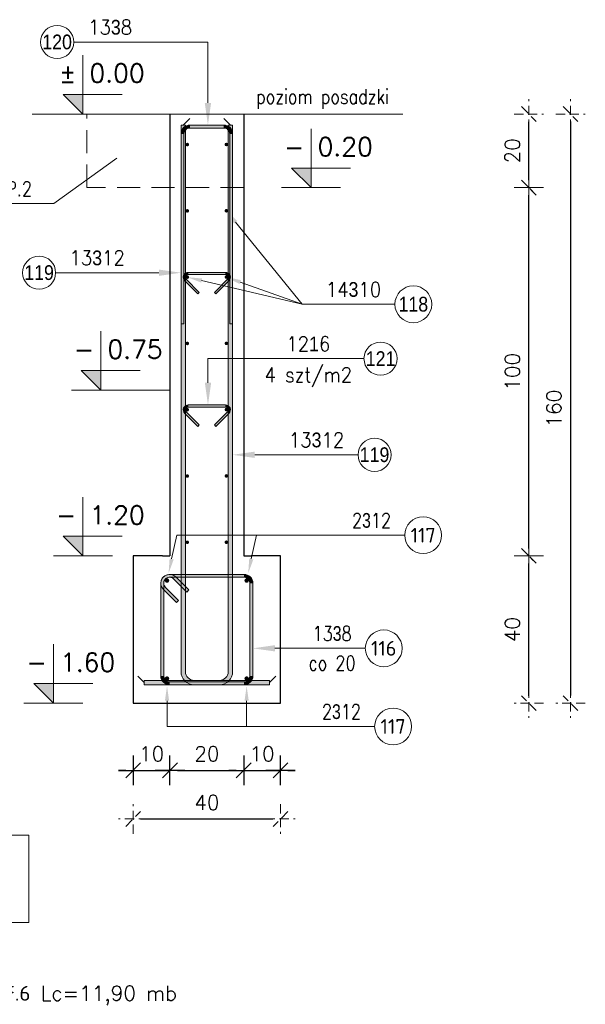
# Model space of a CAD drawing. Extents: x 253237 to 278058, y -131782 to -118389.
# Tile 2 of 23: x 256638 to 258173, y -127932 to -125258. Entities that reach past the tile are written whole.
import ezdxf
from ezdxf.enums import TextEntityAlignment as Align

# ---------------------------------------------------------------- set-up
doc = ezdxf.new("R2010")
doc.units = 0
doc.header["$LTSCALE"] = 5
doc.header["$MEASUREMENT"] = 0
doc.linetypes.add('HIDDEN', pattern=[0.375, 0.25, -0.125])
for name, color, linetype, lineweight in [('AutoCAD_Structural_Detailing_deskowanie', 2, 'Continuous', 30), ('AutoCAD_Structural_Detailing_kształt pręta', 7, 'Continuous', 13), ('AutoCAD_Structural_Detailing_opis kształtu pręta', 7, 'Continuous', 13), ('AutoCAD_Structural_Detailing_opis rozkładu', 7, 'Continuous', 13), ('AutoCAD_Structural_Detailing_pręty punktowe', 7, 'Continuous', 40), ('AutoCAD_Structural_Detailing_symbole graficzne', 7, 'Continuous', 13), ('PS_DIM', 4, 'Continuous', 13), ('PS_HIDDEN', 2, 'HIDDEN', 13), ('PS_POS', 1, 'Continuous', 15)]:
    doc.layers.add(name, color=color, linetype=linetype, lineweight=lineweight)
doc.styles.add('marta', font='simplex.shx', dxfattribs={"width": 0.8})
doc.styles.add('marta_B', font='isocpeur.ttf')
doc.styles.add('r-gil', font='GIL_____.TTF', dxfattribs={"width": 0.9})
doc.styles.add('r-simplex', font='simplex.shx', dxfattribs={"width": 0.9})
doc.styles.add('styl2M', font='simplex.shx')
doc.styles.add('style1', font='simplex.shx')
doc.dimstyles.new('RBCT DIM 20_M', dxfattribs={"dimtxt": 40, "dimasz": 20, "dimexe": 20, "dimexo": 150, "dimgap": 25, "dimtad": 1, "dimdec": 1, "dimlfac": 0.1, "dimzin": 9, "dimdsep": 46, "dimtxsty": 'styl2M', "dimblk": 'dimznak', "dimcen": 40, "dimse1": 1, "dimse2": 1, "dimclrd": 8, "dimclre": 8, "dimclrt": 4, "dimadec": 0, "dimazin": 0, "dimtfac": 1, "dimtdec": 1, "dimtix": 1, "dimtmove": 2, "dimatfit": 3, "dimldrblk": 'dimznak', "dimfxl": 5, "dimfxlon": 1, "dimarcsym": 0})

# ---------------------------------------------------------------- blocks, each defined once
blk = doc.blocks.new('dimznak')
at = {"color": 0}
for points in [[(0, 2), (0, -2)], [(-2, 0), (2, 0)]]:
    blk.add_lwpolyline(points, dxfattribs=at)
at = {"color": 3}
blk.add_lwpolyline([(1, 1), (-1, -1)], dxfattribs=at)
blk = doc.blocks.new('*D44')
at = {"layer": 'Defpoints', "color": 0, "transparency": 16777216}
for p in [(257345.7368698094, -126714.0565878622), (258020.0448634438, -126714.0565878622), (257345.7368698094, -127114.0565878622)]:
    blk.add_point(p, dxfattribs=at)
at = {"layer": 'PS_HIDDEN', "color": 8, "lineweight": -2, "transparency": 16777216}
blk.add_line((258020.0448634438, -127094.0565878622), (258020.0448634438, -126734.0565878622), dxfattribs=at)
at = {"layer": 'PS_HIDDEN', "color": 8, "lineweight": -2, "transparency": 16777216, "xscale": 20, "yscale": 20, "zscale": 20}
for p, rotation in [((258020.0448634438, -126714.0565878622), 90), ((258020.0448634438, -127114.0565878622), 270)]:
    blk.add_blockref('dimznak', p, dxfattribs=dict(at, rotation=rotation))
at = {"layer": 'PS_HIDDEN', "color": 4, "transparency": 16777216, "insert": (257975.0448634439, -126914.0565878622), "char_height": 40, "attachment_point": 5, "rotation": 90, "style": 'styl2M'}
blk.add_mtext('40', dxfattribs=at)
blk = doc.blocks.new('*D45')
at = {"layer": 'Defpoints', "color": 0, "transparency": 16777216}
for p in [(257677.5168426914, -125514.0565878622), (257345.7368698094, -127114.0565878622), (258133.0633044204, -127114.0565878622)]:
    blk.add_point(p, dxfattribs=at)
at = {"layer": 'PS_HIDDEN', "color": 8, "lineweight": -2, "transparency": 16777216}
blk.add_line((258133.0633044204, -125534.0565878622), (258133.0633044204, -127094.0565878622), dxfattribs=at)
at = {"layer": 'PS_HIDDEN', "color": 8, "lineweight": -2, "transparency": 16777216, "xscale": 20, "yscale": 20, "zscale": 20}
for p, rotation in [((258133.0633044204, -125514.0565878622), 90), ((258133.0633044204, -127114.0565878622), 270)]:
    blk.add_blockref('dimznak', p, dxfattribs=dict(at, rotation=rotation))
at = {"layer": 'PS_HIDDEN', "color": 4, "transparency": 16777216, "insert": (258088.0633044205, -126314.0565878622), "char_height": 40, "attachment_point": 5, "rotation": 90, "style": 'styl2M'}
blk.add_mtext('160', dxfattribs=at)
blk = doc.blocks.new('*D46')
at = {"layer": 'Defpoints', "color": 0, "transparency": 16777216}
for p in [(256945.7368698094, -127114.0565878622), (257345.7368698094, -127114.0565878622), (257345.7368698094, -127428.3555446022)]:
    blk.add_point(p, dxfattribs=at)
at = {"layer": 'PS_HIDDEN', "color": 8, "lineweight": -2, "transparency": 16777216}
blk.add_line((256965.7368698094, -127428.3555446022), (257325.7368698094, -127428.3555446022), dxfattribs=at)
at = {"layer": 'PS_HIDDEN', "color": 8, "lineweight": -2, "transparency": 16777216, "xscale": 20, "yscale": 20, "zscale": 20, "rotation": 180}
blk.add_blockref('dimznak', (256945.7368698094, -127428.3555446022), dxfattribs=at)
at = {"layer": 'PS_HIDDEN', "color": 8, "lineweight": -2, "transparency": 16777216, "xscale": 20, "yscale": 20, "zscale": 20}
blk.add_blockref('dimznak', (257345.7368698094, -127428.3555446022), dxfattribs=at)
at = {"layer": 'PS_HIDDEN', "color": 4, "transparency": 16777216, "insert": (257145.7368698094, -127383.3555446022), "char_height": 40, "attachment_point": 5, "style": 'styl2M'}
blk.add_mtext('40', dxfattribs=at)
blk = doc.blocks.new('*D47')
at = {"layer": 'Defpoints', "color": 0, "transparency": 16777216}
for p in [(257245.7368698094, -125714.0565878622), (258020.0448634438, -125714.0565878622), (257345.7368698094, -126714.0565878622)]:
    blk.add_point(p, dxfattribs=at)
at = {"layer": 'PS_HIDDEN', "color": 8, "lineweight": -2, "transparency": 16777216}
blk.add_line((258020.0448634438, -126694.0565878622), (258020.0448634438, -125734.0565878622), dxfattribs=at)
at = {"layer": 'PS_HIDDEN', "color": 8, "lineweight": -2, "transparency": 16777216, "xscale": 20, "yscale": 20, "zscale": 20}
for p, rotation in [((258020.0448634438, -125714.0565878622), 90), ((258020.0448634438, -126714.0565878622), 270)]:
    blk.add_blockref('dimznak', p, dxfattribs=dict(at, rotation=rotation))
at = {"layer": 'PS_HIDDEN', "color": 4, "transparency": 16777216, "insert": (257975.0448634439, -126214.0565878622), "char_height": 40, "attachment_point": 5, "rotation": 90, "style": 'styl2M'}
blk.add_mtext('100', dxfattribs=at)
blk = doc.blocks.new('*D48')
at = {"layer": 'Defpoints', "color": 0, "transparency": 16777216}
for p in [(257265.7368698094, -125514.0565878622), (258020.0448634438, -125514.0565878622), (257245.7368698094, -125714.0565878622)]:
    blk.add_point(p, dxfattribs=at)
at = {"layer": 'PS_HIDDEN', "color": 8, "lineweight": -2, "transparency": 16777216}
blk.add_line((258020.0448634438, -125694.0565878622), (258020.0448634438, -125534.0565878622), dxfattribs=at)
at = {"layer": 'PS_HIDDEN', "color": 8, "lineweight": -2, "transparency": 16777216, "xscale": 20, "yscale": 20, "zscale": 20}
for p, rotation in [((258020.0448634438, -125514.0565878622), 90), ((258020.0448634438, -125714.0565878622), 270)]:
    blk.add_blockref('dimznak', p, dxfattribs=dict(at, rotation=rotation))
at = {"layer": 'PS_HIDDEN', "color": 4, "transparency": 16777216, "insert": (257975.0448634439, -125614.0565878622), "char_height": 40, "attachment_point": 5, "rotation": 90, "style": 'styl2M'}
blk.add_mtext('20', dxfattribs=at)
blk = doc.blocks.new('*D101')
at = {"color": 8, "lineweight": -2, "transparency": 16777216}
for p, q in [((256925.7368698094, -127296.2286229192), (256905.7368698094, -127296.2286229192)), ((256945.7368698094, -127296.2286229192), (257045.7368698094, -127296.2286229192)), ((257065.7368698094, -127296.2286229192), (257085.7368698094, -127296.2286229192))]:
    blk.add_line(p, q, dxfattribs=at)
at = {"layer": 'Defpoints', "color": 0, "transparency": 16777216}
for p in [(257045.7368698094, -126714.0565878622), (256945.7368698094, -127114.0565878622), (257045.7368698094, -127296.2286229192)]:
    blk.add_point(p, dxfattribs=at)
at = {"color": 8, "lineweight": -2, "transparency": 16777216, "xscale": 20, "yscale": 20, "zscale": 20}
blk.add_blockref('dimznak', (256945.7368698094, -127296.2286229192), dxfattribs=at)
at = {"color": 8, "lineweight": -2, "transparency": 16777216, "xscale": 20, "yscale": 20, "zscale": 20, "rotation": 180}
blk.add_blockref('dimznak', (257045.7368698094, -127296.2286229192), dxfattribs=at)
at = {"color": 4, "transparency": 16777216, "insert": (256995.7368698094, -127251.2286229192), "char_height": 40, "attachment_point": 5, "style": 'styl2M'}
blk.add_mtext('10', dxfattribs=at)
blk = doc.blocks.new('*D102')
at = {"color": 8, "lineweight": -2, "transparency": 16777216}
blk.add_line((257065.7368698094, -127296.2286229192), (257225.7368698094, -127296.2286229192), dxfattribs=at)
at = {"layer": 'Defpoints', "color": 0, "transparency": 16777216}
for p in [(257045.7368698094, -126714.0565878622), (257245.7368698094, -126714.0565878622), (257245.7368698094, -127296.2286229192)]:
    blk.add_point(p, dxfattribs=at)
at = {"color": 8, "lineweight": -2, "transparency": 16777216, "xscale": 20, "yscale": 20, "zscale": 20, "rotation": 180}
blk.add_blockref('dimznak', (257045.7368698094, -127296.2286229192), dxfattribs=at)
at = {"color": 8, "lineweight": -2, "transparency": 16777216, "xscale": 20, "yscale": 20, "zscale": 20}
blk.add_blockref('dimznak', (257245.7368698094, -127296.2286229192), dxfattribs=at)
at = {"color": 4, "transparency": 16777216, "insert": (257145.7368698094, -127251.2286229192), "char_height": 40, "attachment_point": 5, "style": 'styl2M'}
blk.add_mtext('20', dxfattribs=at)
blk = doc.blocks.new('*D103')
at = {"color": 8, "lineweight": -2, "transparency": 16777216}
for p, q in [((257225.7368698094, -127296.2286229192), (257205.7368698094, -127296.2286229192)), ((257245.7368698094, -127296.2286229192), (257345.7368698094, -127296.2286229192)), ((257365.7368698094, -127296.2286229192), (257385.7368698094, -127296.2286229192))]:
    blk.add_line(p, q, dxfattribs=at)
at = {"layer": 'Defpoints', "color": 0, "transparency": 16777216}
for p in [(257245.7368698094, -126714.0565878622), (257345.7368698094, -127114.0565878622), (257345.7368698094, -127296.2286229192)]:
    blk.add_point(p, dxfattribs=at)
at = {"color": 8, "lineweight": -2, "transparency": 16777216, "xscale": 20, "yscale": 20, "zscale": 20}
blk.add_blockref('dimznak', (257245.7368698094, -127296.2286229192), dxfattribs=at)
at = {"color": 8, "lineweight": -2, "transparency": 16777216, "xscale": 20, "yscale": 20, "zscale": 20, "rotation": 180}
blk.add_blockref('dimznak', (257345.7368698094, -127296.2286229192), dxfattribs=at)
at = {"color": 4, "transparency": 16777216, "insert": (257295.7368698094, -127251.2286229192), "char_height": 40, "attachment_point": 5, "style": 'styl2M'}
blk.add_mtext('10', dxfattribs=at)

msp = doc.modelspace()

# ---------------------------------------------------------------- hatches: boundary and pattern name
h = msp.add_hatch(color=1)
edge = h.paths.add_edge_path(flags=0)
edge.add_arc((257092.7368694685, -125597.0565878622), 5, 0, 360)
h = msp.add_hatch(color=1)
edge = h.paths.add_edge_path(flags=0)
edge.add_arc((257198.7368701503, -125596.8343912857), 5, 0, 360)
h = msp.add_hatch(color=1)
edge = h.paths.add_edge_path(flags=0)
edge.add_arc((257092.7368694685, -125777.0565878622), 5, 0, 360)
h = msp.add_hatch(color=1)
edge = h.paths.add_edge_path(flags=0)
edge.add_arc((257198.7368701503, -125776.8343912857), 5, 0, 360)
h = msp.add_hatch(color=1)
edge = h.paths.add_edge_path(flags=0)
edge.add_arc((257092.7368694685, -125957.0565878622), 5, 0, 360)
h = msp.add_hatch(color=1)
edge = h.paths.add_edge_path(flags=0)
edge.add_arc((257198.7368701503, -125956.8343912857), 5, 0, 360)
h = msp.add_hatch(color=1)
edge = h.paths.add_edge_path(flags=0)
edge.add_arc((257092.7368694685, -126137.0565878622), 5, 0, 360)
h = msp.add_hatch(color=1)
edge = h.paths.add_edge_path(flags=0)
edge.add_arc((257198.7368701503, -126136.8343912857), 5, 0, 360)
h = msp.add_hatch(color=1)
edge = h.paths.add_edge_path(flags=0)
edge.add_arc((257092.7368694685, -126317.0565878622), 5, 0, 360)
h = msp.add_hatch(color=1)
edge = h.paths.add_edge_path(flags=0)
edge.add_arc((257198.7368701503, -126316.8343912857), 5, 0, 360)
h = msp.add_hatch(color=1)
edge = h.paths.add_edge_path(flags=0)
edge.add_arc((257092.7368694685, -126497.0565878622), 5, 0, 360)
h = msp.add_hatch(color=1)
edge = h.paths.add_edge_path(flags=0)
edge.add_arc((257198.7368701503, -126496.8343912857), 5, 0, 360)
h = msp.add_hatch(color=1)
edge = h.paths.add_edge_path(flags=0)
edge.add_arc((257092.7368694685, -126677.0565878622), 5, 0, 360)
h = msp.add_hatch(color=1)
edge = h.paths.add_edge_path(flags=0)
edge.add_arc((257198.7368701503, -126676.8343912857), 5, 0, 360)
at = {"layer": 'AutoCAD_Structural_Detailing_kształt pręta'}
h = msp.add_hatch(color=161, dxfattribs=at)
edge = h.paths.add_edge_path(flags=0)
edge.add_line((257099.7368696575, -125544.0565877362), (257099.7368696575, -125552.0565877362))
edge.add_arc((257099.7368696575, -125568.0565877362), 16, 89.99999999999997, 180)
edge.add_line((257083.7368696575, -125568.0565877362), (257075.7368696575, -125568.0565877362))
edge.add_arc((257099.7368696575, -125568.0565877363), 24.00000000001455, 450, 539.9999999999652, ccw=False)
for points in [[(257087.7368694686, -127028.0565880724), (257075.7368694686, -127028.0565880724), (257075.7368694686, -125544.0565880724), (257087.7368694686, -125544.0565880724)], [(257099.7368696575, -125552.0565877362), (257099.7368696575, -125544.0565877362), (257191.7368698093, -125544.0565877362), (257191.7368698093, -125552.0565877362)], [(257215.7368701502, -127028.0565880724), (257203.7368701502, -127028.0565880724), (257203.7368701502, -125544.0565880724), (257215.7368701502, -125544.0565880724)], [(257083.7368696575, -126084.0565878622), (257075.7368696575, -126084.0565878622), (257075.7368696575, -125568.0565877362), (257083.7368696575, -125568.0565877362)], [(257207.7368698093, -125568.0565877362), (257215.7368698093, -125568.0565877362), (257215.7368698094, -126084.0565878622), (257207.7368698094, -126084.0565878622)], [(257095.2368694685, -125950.1595026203), (257095.2368694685, -125944.1595026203), (257196.2368701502, -125944.1595026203), (257196.2368701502, -125950.1595026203)], [(257125.2889076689, -125998.3181425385), (257121.0462669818, -126002.5607832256), (257085.6909279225, -125967.2054441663), (257089.9335686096, -125962.9628034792)], [(257201.5401710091, -125962.9628034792), (257205.7828116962, -125967.2054441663), (257170.4274726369, -126002.5607832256), (257166.1848319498, -125998.3181425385)], [(257125.2889076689, -126358.080536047), (257121.0462669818, -126362.3231767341), (257085.6909279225, -126326.9678376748), (257089.9335686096, -126322.7251969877)], [(257095.2368694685, -126309.9218961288), (257095.2368694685, -126303.9218961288), (257196.2368701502, -126303.9218961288), (257196.2368701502, -126309.9218961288)], [(257201.5401710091, -126322.7251969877), (257205.7828116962, -126326.9678376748), (257170.4274726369, -126362.3231767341), (257166.1848319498, -126358.080536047)], [(257044.7368698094, -126772.0565878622), (257044.7368698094, -126764.0565878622), (257246.7368698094, -126764.0565878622), (257246.7368698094, -126772.0565878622)], [(257056.0505783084, -126776.7428793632), (257061.7074325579, -126771.0860251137), (257097.0627716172, -126806.4413641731), (257091.4059173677, -126812.0982184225)], [(257028.7368698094, -127040.0565878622), (257020.7368698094, -127040.0565878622), (257020.7368698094, -126788.0565878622), (257028.7368698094, -126788.0565878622)], [(257068.7785003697, -126834.7256354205), (257063.1216461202, -126840.38248967), (257027.7663070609, -126805.0271506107), (257033.4231613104, -126799.3702963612)], [(257262.7368698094, -126788.0565878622), (257270.7368698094, -126788.0565878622), (257270.7368698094, -127040.0565878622), (257262.7368698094, -127040.0565878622)], [(256975.7368698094, -127064.0565880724), (256975.7368698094, -127052.0565880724), (257179.7368701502, -127052.0565880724), (257179.7368701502, -127064.0565880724)], [(257246.7368698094, -127056.0565878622), (257246.7368698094, -127064.0565878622), (257044.7368698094, -127064.0565878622), (257044.7368698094, -127056.0565878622)], [(257315.7368698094, -127052.0565880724), (257315.7368698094, -127064.0565880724), (257111.7368694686, -127064.0565880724), (257111.7368694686, -127052.0565880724)]]:
    msp.add_hatch(color=161, dxfattribs=at).paths.add_polyline_path(points, flags=0)
h = msp.add_hatch(color=161, dxfattribs=at)
edge = h.paths.add_edge_path(flags=0)
edge.add_line((257215.7368698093, -125568.0565877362), (257207.7368698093, -125568.0565877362))
edge.add_arc((257191.7368698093, -125568.0565877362), 15.9999999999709, 0, 90.00000000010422)
edge.add_line((257191.7368698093, -125552.0565877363), (257191.7368698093, -125544.0565877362))
edge.add_arc((257191.7368698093, -125568.0565877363), 24.0000000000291, 359.99999999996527, 449.9999999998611, ccw=False)
h = msp.add_hatch(color=161, dxfattribs=at)
edge = h.paths.add_edge_path(flags=0)
edge.add_line((257095.2368694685, -125944.1595026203), (257095.2368694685, -125950.1595026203))
edge.add_arc((257095.2368694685, -125957.6595026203), 7.5, 89.99999999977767, 225.0000000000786)
edge.add_line((257089.9335686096, -125962.9628034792), (257085.6909279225, -125967.2054441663))
edge.add_arc((257095.2368694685, -125957.6595026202), 13.49999999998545, 450, 585.0000000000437, ccw=False)
h = msp.add_hatch(color=161, dxfattribs=at)
edge = h.paths.add_edge_path(flags=0)
edge.add_line((257205.7828116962, -125967.2054441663), (257201.5401710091, -125962.9628034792))
edge.add_arc((257196.2368701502, -125957.6595026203), 7.499999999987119, -45.00000000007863, 90.00000000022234)
edge.add_line((257196.2368701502, -125950.1595026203), (257196.2368701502, -125944.1595026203))
edge.add_arc((257196.2368701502, -125957.6595026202), 13.49999999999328, 314.99999999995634, 450, ccw=False)
h = msp.add_hatch(color=161, dxfattribs=at)
edge = h.paths.add_edge_path(flags=0)
edge.add_line((257095.2368694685, -126303.9218961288), (257095.2368694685, -126309.9218961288))
edge.add_arc((257095.2368694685, -126317.4218961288), 7.5, 89.99999999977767, 225.0000000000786)
edge.add_line((257089.9335686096, -126322.7251969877), (257085.6909279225, -126326.9678376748))
edge.add_arc((257095.2368694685, -126317.4218961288), 13.49999999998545, 450, 585.0000000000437, ccw=False)
h = msp.add_hatch(color=161, dxfattribs=at)
edge = h.paths.add_edge_path(flags=0)
edge.add_line((257205.7828116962, -126326.9678376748), (257201.5401710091, -126322.7251969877))
edge.add_arc((257196.2368701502, -126317.4218961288), 7.499999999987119, -45.00000000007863, 90.00000000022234)
edge.add_line((257196.2368701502, -126309.9218961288), (257196.2368701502, -126303.9218961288))
edge.add_arc((257196.2368701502, -126317.4218961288), 13.49999999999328, 314.99999999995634, 450, ccw=False)
h = msp.add_hatch(color=161, dxfattribs=at)
edge = h.paths.add_edge_path(flags=0)
edge.add_line((257044.7368698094, -126764.0565878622), (257044.7368698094, -126772.0565878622))
edge.add_arc((257044.7368698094, -126788.0565878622), 16.00000000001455, 90.00000000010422, 224.9999999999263)
edge.add_line((257033.4231613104, -126799.3702963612), (257027.7663070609, -126805.0271506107))
edge.add_arc((257044.7368698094, -126788.0565878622), 23.99999999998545, 449.99999999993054, 585.0000000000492, ccw=False)
h = msp.add_hatch(color=161, dxfattribs=at)
edge = h.paths.add_edge_path(flags=0)
edge.add_line((257061.7074325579, -126771.0860251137), (257056.0505783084, -126776.7428793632))
edge.add_arc((257044.7368698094, -126788.0565878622), 15.99999999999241, 44.99999999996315, 180.0000000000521)
edge.add_line((257028.7368698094, -126788.0565878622), (257020.7368698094, -126788.0565878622))
edge.add_arc((257044.7368698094, -126788.0565878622), 23.99999999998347, 405, 540.0000000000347, ccw=False)
h = msp.add_hatch(color=161, dxfattribs=at)
edge = h.paths.add_edge_path(flags=0)
edge.add_line((257270.7368698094, -126788.0565878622), (257262.7368698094, -126788.0565878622))
edge.add_arc((257246.7368698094, -126788.0565878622), 16.0000000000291, 0, 89.99999999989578)
edge.add_line((257246.7368698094, -126772.0565878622), (257246.7368698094, -126764.0565878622))
edge.add_arc((257246.7368698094, -126788.0565878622), 24, 360.00000000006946, 450, ccw=False)
h = msp.add_hatch(color=161, dxfattribs=at)
edge = h.paths.add_edge_path(flags=0)
edge.add_line((257020.7368698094, -127040.0565878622), (257028.7368698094, -127040.0565878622))
edge.add_arc((257044.7368698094, -127040.0565878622), 16.0000000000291, 180, 269.9999999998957)
edge.add_line((257044.7368698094, -127056.0565878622), (257044.7368698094, -127064.0565878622))
edge.add_arc((257044.7368698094, -127040.0565878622), 24, 180.0000000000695, 270, ccw=False)
h = msp.add_hatch(color=161, dxfattribs=at)
edge = h.paths.add_edge_path(flags=0)
edge.add_line((257075.7368694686, -127028.0565880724), (257087.7368694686, -127028.0565880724))
edge.add_arc((257111.7368694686, -127028.0565880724), 24.0000000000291, 179.9999999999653, 269.9999999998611)
edge.add_line((257111.7368694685, -127052.0565880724), (257111.7368694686, -127064.0565880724))
edge.add_arc((257111.7368694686, -127028.0565880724), 36, 539.9999999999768, 629.9999999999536, ccw=False)
h = msp.add_hatch(color=161, dxfattribs=at)
edge = h.paths.add_edge_path(flags=0)
edge.add_line((257179.7368701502, -127064.0565880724), (257179.7368701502, -127052.0565880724))
edge.add_arc((257179.7368701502, -127028.0565880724), 24.00000000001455, -89.99999999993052, -3.474437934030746e-11)
edge.add_line((257203.7368701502, -127028.0565880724), (257215.7368701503, -127028.0565880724))
edge.add_arc((257179.7368701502, -127028.0565880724), 36.00000000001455, 270, 359.99999999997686, ccw=False)
h = msp.add_hatch(color=161, dxfattribs=at)
edge = h.paths.add_edge_path(flags=0)
edge.add_line((257246.7368698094, -127064.0565878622), (257246.7368698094, -127056.0565878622))
edge.add_arc((257246.7368698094, -127040.0565878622), 16.00000000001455, -89.99999999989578, 0)
edge.add_line((257262.7368698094, -127040.0565878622), (257270.7368698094, -127040.0565878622))
edge.add_arc((257246.7368698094, -127040.0565878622), 24.00000000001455, 270, 359.99999999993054, ccw=False)
at = {"layer": 'AutoCAD_Structural_Detailing_opis kształtu pręta'}
for points in [[(257148.6889841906, -125544.0565877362), (257157.241776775, -125484.0565877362), (257140.1361916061, -125484.0565877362)], [(257075.7368694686, -125945.0176877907), (257015.7368694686, -125936.4648952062), (257015.7368694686, -125953.5704803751)], [(257148.8535283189, -126303.9218961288), (257157.4063209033, -126243.9218961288), (257140.3007357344, -126243.9218961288)], [(257215.7368701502, -126439.4487796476), (257275.7368701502, -126448.001572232), (257275.7368701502, -126430.8959870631)], [(257270.7368698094, -126964.9153985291), (257330.7368698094, -126973.4681911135), (257330.7368698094, -126956.3626059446)]]:
    msp.add_hatch(color=8, dxfattribs=at).paths.add_polyline_path(points, flags=0)
at = {"layer": 'AutoCAD_Structural_Detailing_opis rozkładu'}
for points in [[(257198.7368701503, -125776.8343912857), (257219.4593244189, -125811.519995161), (257228.3256502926, -125804.3483026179)], [(257092.7368694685, -125957.0565878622), (257130.3482110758, -125971.8179634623), (257132.9747192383, -125960.7208303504)], [(257198.7368701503, -125956.8343912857), (257234.4424528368, -125975.7453032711), (257238.3043116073, -125965.0153938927)], [(257041.8646923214, -126761.4312540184), (257055.8372590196, -126723.5197965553), (257044.6876869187, -126721.1256473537)], [(257258.0068279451, -126761.4312540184), (257271.9793946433, -126723.5197965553), (257260.8298225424, -126721.1256473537)], [(257037.6658020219, -127067.1276556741), (257031.9639403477, -127107.127655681), (257043.3676637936, -127107.1276556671)], [(257253.8079376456, -127067.1276556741), (257248.1060759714, -127107.127655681), (257259.5097994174, -127107.1276556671)]]:
    msp.add_hatch(color=8, dxfattribs=at).paths.add_polyline_path(points, flags=0)
at = {"layer": 'AutoCAD_Structural_Detailing_pręty punktowe'}
h = msp.add_hatch(color=1, dxfattribs=at)
edge = h.paths.add_edge_path(flags=0)
edge.add_arc((257037.6658019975, -126780.9855200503), 6, 0, 360)
h = msp.add_hatch(color=1, dxfattribs=at)
edge = h.paths.add_edge_path(flags=0)
edge.add_arc((257253.8079376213, -126780.9855200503), 6, 0, 360)
h = msp.add_hatch(color=1, dxfattribs=at)
edge = h.paths.add_edge_path(flags=0)
edge.add_arc((257037.6658019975, -127047.1276556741), 6, 0, 360)
h = msp.add_hatch(color=1, dxfattribs=at)
edge = h.paths.add_edge_path(flags=0)
edge.add_arc((257253.8079376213, -127047.1276556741), 6, 0, 360)
at = {"layer": 'AutoCAD_Structural_Detailing_symbole graficzne'}
for points in [[(256756.0541278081, -125460.7232549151), (256809.3874611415, -125514.0565882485), (256809.3874611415, -125460.7232549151)], [(257375.2568269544, -125660.7232545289), (257428.5901602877, -125714.0565878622), (257428.5901602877, -125660.7232545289)], [(256804.634652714, -126210.7232545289), (256857.9679860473, -126264.0565878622), (256857.9679860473, -126210.7232545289)], [(256756.0541278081, -126660.7232549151), (256809.3874611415, -126714.0565882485), (256809.3874611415, -126660.7232549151)], [(256676.0541278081, -127060.7232549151), (256729.3874611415, -127114.0565882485), (256729.3874611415, -127060.7232549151)]]:
    msp.add_hatch(color=1, dxfattribs=at).paths.add_polyline_path(points, flags=0)

# ---------------------------------------------------------------- linework, layer by layer
at = {"layer": 'AutoCAD_Structural_Detailing_deskowanie'}
for p, q in [((257045.7368698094, -125514.0565878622), (257045.7368698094, -126714.0565878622)), ((257245.7368698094, -125514.0565878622), (257245.7368698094, -126714.0565878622)), ((257025.7368698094, -126714.0565878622), (257045.7368698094, -126714.0565878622)), ((257245.7368698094, -126714.0565878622), (257265.7368698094, -126714.0565878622))]:
    msp.add_line(p, q, dxfattribs=at)
msp.add_lwpolyline([(257025.7368698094, -126714.0565878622), (256945.7368698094, -126714.0565878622), (256945.7368698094, -127114.0565878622), (257345.7368698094, -127114.0565878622), (257345.7368698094, -126714.0565878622), (257265.7368698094, -126714.0565878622)], dxfattribs=at)
at = {"layer": 'AutoCAD_Structural_Detailing_kształt pręta', "color": 161}
for p, q in [((257075.7368694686, -127028.0565880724), (257075.7368694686, -125544.0565880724)), ((257075.7368694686, -125544.0565880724), (257087.7368694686, -125544.0565880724)), ((257087.7368694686, -127028.0565880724), (257087.7368694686, -125544.0565880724)), ((257099.7368696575, -125544.0565877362), (257191.7368698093, -125544.0565877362)), ((257099.7368696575, -125552.0565877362), (257191.7368698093, -125552.0565877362)), ((257203.7368701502, -127028.0565880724), (257203.7368701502, -125544.0565880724)), ((257203.7368701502, -125544.0565880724), (257215.7368701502, -125544.0565880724)), ((257215.7368701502, -127028.0565880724), (257215.7368701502, -125544.0565880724)), ((257075.7368696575, -126084.0565878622), (257075.7368696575, -125568.0565877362)), ((257083.7368696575, -126084.0565878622), (257083.7368696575, -125568.0565877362)), ((257207.7368698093, -125568.0565877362), (257207.7368698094, -126084.0565878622)), ((257215.7368698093, -125568.0565877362), (257215.7368698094, -126084.0565878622)), ((257095.2368694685, -125944.1595026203), (257196.2368701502, -125944.1595026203)), ((257095.2368694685, -125950.1595026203), (257196.2368701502, -125950.1595026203)), ((257121.0462669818, -126002.5607832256), (257085.6909279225, -125967.2054441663)), ((257125.2889076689, -125998.3181425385), (257089.9335686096, -125962.9628034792)), ((257201.5401710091, -125962.9628034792), (257166.1848319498, -125998.3181425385)), ((257205.7828116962, -125967.2054441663), (257170.4274726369, -126002.5607832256)), ((257121.0462669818, -126002.5607832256), (257125.2889076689, -125998.3181425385)), ((257170.4274726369, -126002.5607832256), (257166.1848319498, -125998.3181425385)), ((257075.7368696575, -126084.0565878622), (257083.7368696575, -126084.0565878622)), ((257215.7368698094, -126084.0565878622), (257207.7368698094, -126084.0565878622)), ((257121.0462669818, -126362.3231767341), (257085.6909279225, -126326.9678376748)), ((257125.2889076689, -126358.080536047), (257089.9335686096, -126322.7251969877)), ((257095.2368694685, -126303.9218961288), (257196.2368701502, -126303.9218961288)), ((257095.2368694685, -126309.9218961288), (257196.2368701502, -126309.9218961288)), ((257201.5401710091, -126322.7251969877), (257166.1848319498, -126358.080536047)), ((257205.7828116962, -126326.9678376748), (257170.4274726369, -126362.3231767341)), ((257121.0462669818, -126362.3231767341), (257125.2889076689, -126358.080536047)), ((257170.4274726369, -126362.3231767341), (257166.1848319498, -126358.080536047)), ((257044.7368698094, -126764.0565878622), (257246.7368698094, -126764.0565878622)), ((257044.7368698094, -126772.0565878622), (257246.7368698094, -126772.0565878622)), ((257056.0505783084, -126776.7428793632), (257091.4059173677, -126812.0982184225)), ((257061.7074325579, -126771.0860251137), (257097.0627716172, -126806.4413641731)), ((257020.7368698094, -127040.0565878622), (257020.7368698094, -126788.0565878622)), ((257063.1216461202, -126840.38248967), (257027.7663070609, -126805.0271506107)), ((257028.7368698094, -127040.0565878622), (257028.7368698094, -126788.0565878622)), ((257068.7785003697, -126834.7256354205), (257033.4231613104, -126799.3702963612)), ((257097.0627716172, -126806.4413641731), (257091.4059173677, -126812.0982184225)), ((257262.7368698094, -126788.0565878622), (257262.7368698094, -127040.0565878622)), ((257270.7368698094, -126788.0565878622), (257270.7368698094, -127040.0565878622)), ((257063.1216461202, -126840.38248967), (257068.7785003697, -126834.7256354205)), ((256975.7368698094, -127052.0565880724), (257179.7368701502, -127052.0565880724)), ((256975.7368698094, -127052.0565880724), (256975.7368698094, -127064.0565880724)), ((256975.7368698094, -127064.0565880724), (257179.7368701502, -127064.0565880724)), ((257246.7368698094, -127056.0565878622), (257044.7368698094, -127056.0565878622)), ((257246.7368698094, -127064.0565878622), (257044.7368698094, -127064.0565878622)), ((257315.7368698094, -127052.0565880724), (257111.7368694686, -127052.0565880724)), ((257315.7368698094, -127064.0565880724), (257111.7368694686, -127064.0565880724)), ((257315.7368698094, -127064.0565880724), (257315.7368698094, -127052.0565880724))]:
    msp.add_line(p, q, dxfattribs=at)
at = {"layer": 'AutoCAD_Structural_Detailing_kształt pręta', "color": 1, "lineweight": 0}
for p, q in [((257081.7368694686, -125544.0565880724), (257099.2368694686, -125526.5565880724)), ((257209.7368701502, -125544.0565880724), (257192.2368701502, -125526.5565880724)), ((256975.7368698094, -127058.0565880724), (256958.2368698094, -127040.5565880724)), ((257315.7368698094, -127058.0565880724), (257333.2368698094, -127040.5565880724))]:
    msp.add_line(p, q, dxfattribs=at)
at = {"layer": 'AutoCAD_Structural_Detailing_kształt pręta', "color": 161}
for centre, radius, start, end in [((257099.7368696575, -125568.0565877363), 24.00000000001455, 90, 179.9999999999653), ((257099.7368696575, -125568.0565877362), 16, 89.99999999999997, 180), ((257191.7368698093, -125568.0565877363), 24.0000000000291, 359.9999999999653, 89.99999999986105), ((257191.7368698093, -125568.0565877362), 15.9999999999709, 0, 90.00000000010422), ((257095.2368694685, -125957.6595026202), 13.49999999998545, 89.99999999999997, 225.0000000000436), ((257095.2368694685, -125957.6595026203), 7.5, 89.99999999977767, 225.0000000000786), ((257196.2368701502, -125957.6595026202), 13.49999999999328, 314.9999999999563, 90.00000000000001), ((257196.2368701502, -125957.6595026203), 7.499999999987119, 314.9999999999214, 90.00000000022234), ((257095.2368694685, -126317.4218961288), 13.49999999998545, 89.99999999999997, 225.0000000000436), ((257095.2368694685, -126317.4218961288), 7.5, 89.99999999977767, 225.0000000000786), ((257196.2368701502, -126317.4218961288), 13.49999999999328, 314.9999999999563, 90.00000000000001), ((257196.2368701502, -126317.4218961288), 7.499999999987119, 314.9999999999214, 90.00000000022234), ((257044.7368698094, -126788.0565878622), 23.99999999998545, 89.99999999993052, 225.0000000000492), ((257044.7368698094, -126788.0565878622), 23.99999999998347, 44.99999999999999, 180.0000000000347), ((257044.7368698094, -126788.0565878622), 16.00000000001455, 90.00000000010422, 224.9999999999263), ((257044.7368698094, -126788.0565878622), 15.99999999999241, 44.99999999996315, 180.0000000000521), ((257246.7368698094, -126788.0565878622), 24, 6.948027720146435e-11, 90), ((257246.7368698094, -126788.0565878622), 16.0000000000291, 0, 89.99999999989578), ((257044.7368698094, -127040.0565878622), 24, 180.0000000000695, 270), ((257044.7368698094, -127040.0565878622), 16.0000000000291, 180, 269.9999999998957), ((257111.7368694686, -127028.0565880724), 36, 179.9999999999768, 269.9999999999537), ((257111.7368694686, -127028.0565880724), 24.0000000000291, 179.9999999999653, 269.9999999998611), ((257179.7368701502, -127028.0565880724), 24.00000000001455, 270.0000000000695, 359.9999999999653), ((257179.7368701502, -127028.0565880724), 36.00000000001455, 270, 359.9999999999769), ((257246.7368698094, -127040.0565878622), 16.00000000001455, 270.0000000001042, 0), ((257246.7368698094, -127040.0565878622), 24.00000000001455, 270, 359.9999999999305)]:
    msp.add_arc(centre, radius, start, end, dxfattribs=at)
at = {"layer": 'AutoCAD_Structural_Detailing_opis kształtu pręta', "color": 8}
for p, q in [((257148.6889841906, -125318.6640995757), (256784.3248373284, -125318.6640991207)), ((257148.6889841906, -125318.6640995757), (257148.6889841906, -125484.0565877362)), ((256735.3909096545, -125945.0176877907), (257015.7368694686, -125945.0176877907)), ((257148.8535283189, -126178.3602601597), (257148.8535283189, -126243.9218961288)), ((257148.8535283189, -126178.3602601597), (257572.3475839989, -126178.3602597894)), ((257556.0828299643, -126439.4487796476), (257275.7368701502, -126439.4487796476)), ((257575.8698388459, -126964.9153985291), (257330.7368698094, -126964.9153985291))]:
    msp.add_line(p, q, dxfattribs=at)
at = {"layer": 'AutoCAD_Structural_Detailing_opis kształtu pręta', "color": 8, "lineweight": 18}
for centre, radius in [((256739.3248373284, -125318.6640990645), 45), ((256690.3909096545, -125945.0176877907), 45), ((257617.3475839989, -126178.36025975), 45), ((257601.0828299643, -126439.4487796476), 45), ((257625.8698388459, -126964.9153985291), 50)]:
    msp.add_circle(centre, radius, dxfattribs=at)
at = {"layer": 'AutoCAD_Structural_Detailing_opis rozkładu', "color": 8}
for p, q in [((257404.1273584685, -126030.7575746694), (257223.8924873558, -125807.9341488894)), ((257404.1273584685, -126030.7575746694), (257131.6614651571, -125966.2693969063)), ((257404.1273584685, -126030.7575746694), (257236.3733822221, -125970.3803485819)), ((257404.1273584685, -126030.7575746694), (257656.2996014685, -126030.7575746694)), ((257064.103389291, -126657.8654632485), (257050.2624729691, -126722.3227219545)), ((257064.103389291, -126657.8654632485), (257280.2455249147, -126657.8654632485)), ((257280.2455249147, -126657.8654632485), (257266.4046085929, -126722.3227219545)), ((257280.2455249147, -126657.8654632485), (257682.922527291, -126657.8654632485)), ((257037.665802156, -127177.1237492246), (257037.6658020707, -127107.1276556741)), ((257253.8079377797, -127177.1237492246), (257253.8079376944, -127107.1276556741)), ((257037.665802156, -127177.1237492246), (257253.8079377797, -127177.1237492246)), ((257253.8079377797, -127177.1237492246), (257601.2856667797, -127177.1237492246))]:
    msp.add_line(p, q, dxfattribs=at)
at = {"layer": 'AutoCAD_Structural_Detailing_opis rozkładu', "color": 8, "lineweight": 18}
for centre in [(257706.2996014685, -126030.7575746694), (257732.922527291, -126657.8654632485), (257651.2856667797, -127177.1237492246)]:
    msp.add_circle(centre, 50, dxfattribs=at)
at = {"layer": 'AutoCAD_Structural_Detailing_symbole graficzne', "color": 1}
for p, q in [((256809.3874611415, -125514.0565882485), (256809.3874611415, -125354.0565882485)), ((256916.0541278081, -125460.7232549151), (256756.0541278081, -125460.7232549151)), ((256756.0541278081, -125460.7232549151), (256809.3874611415, -125514.0565882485)), ((256889.3874611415, -125514.0565882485), (256729.3874611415, -125514.0565882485)), ((257428.5901602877, -125714.0565878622), (257428.5901602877, -125554.0565878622)), ((257535.2568269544, -125660.7232545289), (257375.2568269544, -125660.7232545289)), ((257375.2568269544, -125660.7232545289), (257428.5901602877, -125714.0565878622)), ((257508.5901602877, -125714.0565878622), (257348.5901602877, -125714.0565878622)), ((256857.9679860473, -126264.0565878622), (256857.9679860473, -126104.0565878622)), ((256964.634652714, -126210.7232545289), (256804.634652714, -126210.7232545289)), ((256804.634652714, -126210.7232545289), (256857.9679860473, -126264.0565878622)), ((256937.9679860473, -126264.0565878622), (256777.9679860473, -126264.0565878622)), ((256809.3874611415, -126714.0565882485), (256809.3874611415, -126554.0565882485)), ((256916.0541278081, -126660.7232549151), (256756.0541278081, -126660.7232549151)), ((256756.0541278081, -126660.7232549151), (256809.3874611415, -126714.0565882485)), ((256889.3874611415, -126714.0565882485), (256729.3874611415, -126714.0565882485)), ((256729.3874611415, -127114.0565882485), (256729.3874611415, -126954.0565882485)), ((256836.0541278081, -127060.7232549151), (256676.0541278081, -127060.7232549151)), ((256676.0541278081, -127060.7232549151), (256729.3874611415, -127114.0565882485)), ((256809.3874611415, -127114.0565882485), (256649.3874611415, -127114.0565882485))]:
    msp.add_line(p, q, dxfattribs=at)
at = {"layer": 'PS_DIM', "color": 1}
msp.add_lwpolyline([(255377.447305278, -127471.827311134), (256662.6840424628, -127471.827311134), (256662.6840424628, -127709.6820441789), (255377.447305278, -127709.6820441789)], close=True, dxfattribs=at)
at = {"layer": 'PS_HIDDEN'}
msp.add_line((257245.7368698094, -126714.0565878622), (257245.7368698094, -125714.0565878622), dxfattribs=at)
at = {"layer": 'PS_HIDDEN', "ltscale": 50}
msp.add_lwpolyline([(256819.5623805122, -125514.0565878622), (257245.7368698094, -125514.0565878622), (257245.7368698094, -125714.0565878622), (256819.5623805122, -125714.0565878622)], close=True, dxfattribs=at)
at = {"layer": 'PS_POS', "color": 3}
for p, q in [((256671.1637356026, -125514.0565878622), (257677.5168426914, -125514.0565878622)), ((257045.7368698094, -126264.0565878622), (256857.9679860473, -126264.0565878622))]:
    msp.add_line(p, q, dxfattribs=at)
at = {"layer": 'PS_POS'}
msp.add_lwpolyline([(256406.7726873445, -125757.4770344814), (256730.0754441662, -125757.4770344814), (256901.6656434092, -125633.8226605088)], dxfattribs=at)

# ---------------------------------------------------------------- texts
at = {"layer": 'AutoCAD_Structural_Detailing_opis kształtu pręta', "color": 3, "char_height": 40, "attachment_point": 5}
for s, insert, rotation, style in [('13\\Fdiam;3\\Fsimplex.shx;8  ', (256883.1819802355, -125278.6640992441), 359.99999992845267, 'r-simplex'), ('120', (256739.3248373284, -125318.6640990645), 359.99999992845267, 'r-gil'), ('12\\Fdiam;1\\Fsimplex.shx;6  ', (257421.2047268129, -126138.3602599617), 6.183761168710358e-08, 'r-simplex'), ('121', (257617.3475839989, -126178.36025975), 6.183761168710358e-08, 'r-gil'), ('4 szt/m2', (257421.2047269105, -126228.8364504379), 6.183761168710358e-08, 'r-simplex')]:
    msp.add_mtext(s, dxfattribs=dict(at, insert=insert, rotation=rotation, style=style))
for s, insert, style in [('13\\Fdiam;3\\Fsimplex.shx;12  ', (256847.9623382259, -125905.0176877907), 'r-simplex'), ('119', (256690.3909096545, -125945.0176877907), 'r-gil'), ('13\\Fdiam;3\\Fsimplex.shx;12  ', (257443.5114013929, -126399.4487796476), 'r-simplex'), ('119', (257601.0828299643, -126439.4487796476), 'r-gil'), ('13\\Fdiam;3\\Fsimplex.shx;8  ', (257485.7746007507, -126924.9153985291), 'marta'), ('116', (257625.8698388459, -126964.9153985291), 'marta_B'), ('co 20', (257485.7746007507, -127004.9153985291), 'marta')]:
    msp.add_mtext(s, dxfattribs=dict(at, insert=insert, style=style))
at = {"layer": 'AutoCAD_Structural_Detailing_opis rozkładu', "color": 3, "char_height": 40, "attachment_point": 5}
for s, insert, style in [('14\\Fdiam;3\\Fsimplex.shx;10 ', (257543.7281728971, -125990.7575746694), 'r-simplex'), ('118', (257706.2996014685, -126030.7575746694), 'r-gil'), ('2\\Fdiam;3\\Fsimplex.shx;12 ', (257592.8272891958, -126617.8654632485), 'marta'), ('117', (257732.922527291, -126657.8654632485), 'marta_B'), ('2\\Fdiam;3\\Fsimplex.shx;12 ', (257511.1904286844, -127137.1237492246), 'marta'), ('117', (257651.2856667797, -127177.1237492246), 'marta_B')]:
    msp.add_mtext(s, dxfattribs=dict(at, insert=insert, style=style))
at = {"layer": 'AutoCAD_Structural_Detailing_symbole graficzne', "color": 2, "style": 'style1'}
for s, p in [('±', (256791.6096833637, -125442.9454771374)), ('-', (257410.81238251, -125642.9454767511)), ('-', (256840.1902082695, -126192.9454767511)), ('-', (256791.6096833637, -126642.9454771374)), ('-', (256711.6096833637, -127042.9454771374))]:
    msp.add_text(s, height=50, dxfattribs=at).set_placement(p, align=Align.BOTTOM_RIGHT)
for s, height, p in [('0.00 ', 50, (256827.1652389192, -125442.9454771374)), ('0.20 ', 50, (257446.3679380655, -125642.9454767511)), ('0.75 ', 50, (256875.7457638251, -126192.9454767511)), ('1.20 ', 50, (256827.1652389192, -126642.9454771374)), ('1.60 ', 50, (256747.1652389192, -127042.9454771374)), ('ZBROJENIE ŁF.6 Lc=11,90 mb', 40, (256248.5220223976, -127933.6806423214))]:
    msp.add_text(s, height=height, dxfattribs=at).set_placement(p, align=Align.BOTTOM_LEFT)
at = {"layer": 'AutoCAD_Structural_Detailing_symbole graficzne', "color": 2, "style": 'style1', "width": 0.8}
for s, p in [('poziom posadzki', (257279.4137648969, -125498.4804847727)), ('płyta P.2 ', (256476.9307623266, -125749.0952536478))]:
    msp.add_text(s, height=40, dxfattribs=at).set_placement(p, align=Align.BOTTOM_LEFT)

# ---------------------------------------------------------------- dimensions: what is measured, and where the dimension line sits
for base, p1, p2, picture, middle in [((257045.7368698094, -127296.2286229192), (256945.7368698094, -127114.0565878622), (257045.7368698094, -126714.0565878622), '*D101', (256995.7368698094, -127251.2286229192)), ((257245.7368698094, -127296.2286229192), (257045.7368698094, -126714.0565878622), (257245.7368698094, -126714.0565878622), '*D102', (257145.7368698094, -127251.2286229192)), ((257345.7368698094, -127296.2286229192), (257245.7368698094, -126714.0565878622), (257345.7368698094, -127114.0565878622), '*D103', (257295.7368698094, -127251.2286229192))]:
    dim = msp.add_linear_dim(base=base, p1=p1, p2=p2, dimstyle='RBCT DIM 20_M')
    dim.commit()
    dim.dimension.update_dxf_attribs({"geometry": picture, "text_midpoint": middle})
at = {"layer": 'PS_HIDDEN'}
for base, p1, p2, picture, middle in [((258020.0448634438, -125514.0565878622), (257245.7368698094, -125714.0565878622), (257265.7368698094, -125514.0565878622), '*D48', (257975.0448634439, -125614.0565878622)), ((258133.0633044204, -127114.0565878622), (257677.5168426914, -125514.0565878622), (257345.7368698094, -127114.0565878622), '*D45', (258088.0633044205, -126314.0565878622)), ((258020.0448634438, -125714.0565878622), (257345.7368698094, -126714.0565878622), (257245.7368698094, -125714.0565878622), '*D47', (257975.0448634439, -126214.0565878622)), ((258020.0448634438, -126714.0565878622), (257345.7368698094, -127114.0565878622), (257345.7368698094, -126714.0565878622), '*D44', (257975.0448634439, -126914.0565878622))]:
    dim = msp.add_linear_dim(base=base, p1=p1, p2=p2, angle=90, dimstyle='RBCT DIM 20_M', dxfattribs=at)
    dim.commit()
    dim.dimension.update_dxf_attribs({"geometry": picture, "text_midpoint": middle})
dim = msp.add_linear_dim(base=(257345.7368698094, -127428.3555446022), p1=(256945.7368698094, -127114.0565878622), p2=(257345.7368698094, -127114.0565878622), dimstyle='RBCT DIM 20_M', dxfattribs=at)
dim.commit()
dim.dimension.update_dxf_attribs({"geometry": '*D46', "text_midpoint": (257145.7368698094, -127383.3555446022)})

doc.saveas('drawing.dxf')
